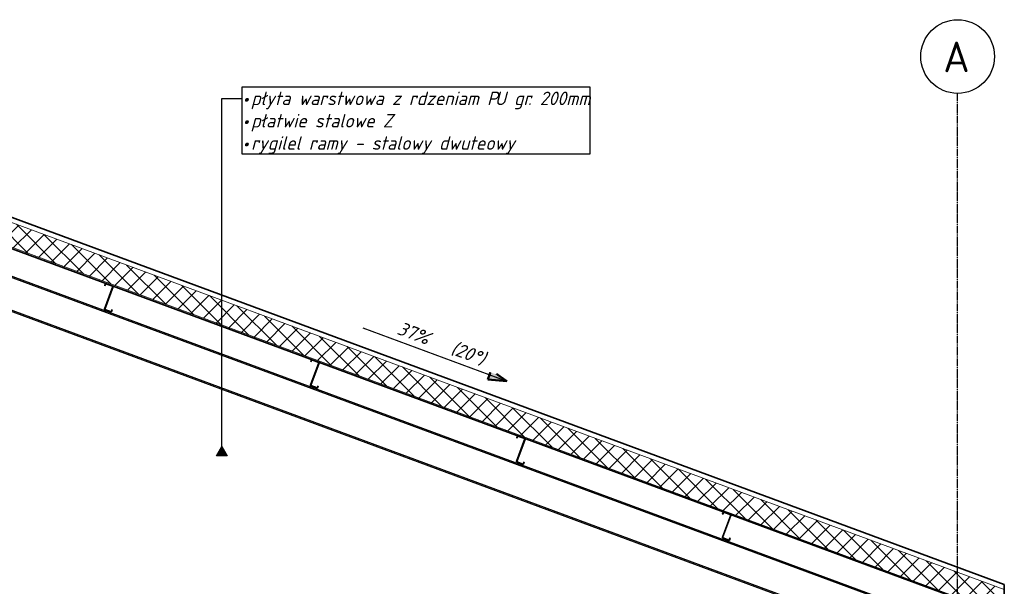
# Model space of a CAD drawing. Header units: millimetres. Extents: x -10352 to 14047, y -2253 to 9892.
# Tile 7 of 8: x 1847 to 9865, y 5276 to 9892. Entities that reach past the tile are written whole.
import ezdxf

# ---------------------------------------------------------------- set-up
doc = ezdxf.new("R2010")
doc.units = ezdxf.units.MM
doc.linetypes.add('Linia osi', pattern=[14, 6, -3, 2, -3])
for name, color, linetype, lineweight in [('A-ROOF', 132, 'Continuous', 25), ('A-ROOF-PATT', 132, 'Continuous', 35), ('G-ANNO-DIMS', 111, 'Continuous', 20), ('G-ANNO-TEXT', 231, 'Continuous', 20), ('S-BEAM', 12, 'Continuous', 25), ('S-GRID', 1, 'Continuous', 20), ('S-GRID-IDEN', 1, 'Continuous', 25)]:
    doc.layers.add(name, color=color, linetype=linetype, lineweight=lineweight)
doc.styles.add('GOST Common', font='GOST_Common.ttf', dxfattribs={"height": 250})
doc.styles.add('GOST Common_I', font='GOST_Common Italic.ttf', dxfattribs={"height": 110})
pattern_1 = [(45, (-1913.88, 5171.7), (-125.7236, 125.7236), []), (45, (-1913.88, 5362.2), (-125.7236, 125.7236), [])]

# ---------------------------------------------------------------- blocks, each defined once
blk = doc.blocks.new('Cienkościenne - Zetowniki - 202 Z 14-1947684-A')
at = {"layer": 'S-BEAM', "lineweight": 20}
h = blk.add_hatch(dxfattribs=at)
h.set_pattern_fill('FP_5', color=256, style=0, pattern_type=2)
h.set_pattern_definition(pattern_1)
h.paths.add_polyline_path([(7622, 5650.5), (7625.1, 5651), (7626.6, 5652.9), (7632.5, 5669), (7631, 5668.9), (7624.6, 5652.5), (7624, 5651.8), (7622.5, 5651.8), (7572.1, 5670.7), (7571.5, 5671.3), (7571.4, 5672.8), (7639.1, 5856.4), (7639.1, 5858.5), (7637.2, 5860.2), (7580.8, 5880.9), (7578.2, 5880.3), (7576.6, 5878.1), (7571.5, 5864.3), (7572.8, 5863.8), (7578.7, 5878.9), (7579.2, 5879.5), (7580.8, 5879.6), (7637.2, 5858.5), (7637.8, 5857.9), (7637.9, 5856.4), (7570.1, 5672.8), (7570.2, 5670.7), (7572.1, 5668.9), (7618.5, 5651.8)], flags=0)
at = {"layer": 'S-BEAM', "lineweight": 35}
for p, q in [((7637.9, 5856.4), (7570.1, 5673.3)), ((7571.4, 5672.8), (7639.2, 5855.9)), ((7576.9, 5878.9), (7571.5, 5864.3)), ((7571.5, 5864.3), (7572.8, 5863.8)), ((7572.8, 5863.8), (7578.2, 5878.4)), ((7580.8, 5879.6), (7636.7, 5858.9)), ((7637.2, 5860.2), (7581.3, 5880.9)), ((7572.1, 5668.9), (7622, 5650.5)), ((7622.5, 5651.8), (7572.6, 5670.2)), ((7631.2, 5669.5), (7625.1, 5652.9)), ((7626.4, 5652.5), (7632.5, 5669)), ((7632.5, 5669), (7631.2, 5669.5))]:
    blk.add_line(p, q, dxfattribs=at)
for centre, radius, start, end in [((7580.1, 5877.7), 3.4, 69.69553, 159.69553), ((7580.1, 5877.7), 2, 69.69553, 159.69553), ((7636, 5857), 2, 339.69553, 69.69553), ((7636, 5857), 3.4, 339.69553, 69.69553), ((7573.3, 5672.1), 3.4, 159.69553, 249.69553), ((7573.3, 5672.1), 2, 159.69553, 249.69553), ((7623.2, 5653.6), 3.4, 249.69553, 339.69553), ((7623.2, 5653.6), 2, 249.69553, 339.69553)]:
    blk.add_arc(centre, radius, start, end, dxfattribs=at)
blk = doc.blocks.new('Cienkościenne - Zetowniki - 202 Z 14-1947685-A')
at = {"layer": 'S-BEAM', "lineweight": 20}
h = blk.add_hatch(dxfattribs=at)
h.set_pattern_fill('FP_5', color=256, style=0, pattern_type=2)
h.set_pattern_definition(pattern_1)
h.paths.add_polyline_path([(5945.1, 6270.9), (5948.1, 6271.5), (5949.4, 6272.9), (5955.5, 6289.4), (5954, 6289.4), (5947.7, 6272.9), (5947.1, 6272.3), (5945.5, 6272.2), (5895.2, 6291.2), (5894.5, 6291.7), (5894.5, 6293.3), (5962.2, 6476.8), (5962.1, 6478.9), (5960.2, 6480.7), (5903.8, 6501.4), (5901.2, 6500.8), (5899.7, 6498.9), (5894.5, 6484.8), (5895.8, 6484.3), (5901.7, 6499.4), (5902.3, 6500), (5903.8, 6500.1), (5960.2, 6478.9), (5960.8, 6478.4), (5960.9, 6476.8), (5893.2, 6293.3), (5893.2, 6291.2), (5895.2, 6289.4), (5941.5, 6272.2)], flags=0)
at = {"layer": 'S-BEAM', "lineweight": 35}
for p, q in [((5899.9, 6499.4), (5894.5, 6484.8)), ((5895.8, 6484.3), (5901.2, 6498.9)), ((5903.8, 6500.1), (5959.7, 6479.4)), ((5960.2, 6480.7), (5904.3, 6501.4)), ((5960.9, 6476.8), (5893.1, 6293.8)), ((5894.5, 6484.8), (5895.8, 6484.3)), ((5894.5, 6293.3), (5962.2, 6476.3)), ((5895.2, 6289.4), (5945.1, 6270.9)), ((5945.5, 6272.2), (5895.6, 6290.7)), ((5954.2, 6289.9), (5948.1, 6273.4)), ((5949.4, 6272.9), (5955.5, 6289.4)), ((5955.5, 6289.4), (5954.2, 6289.9))]:
    blk.add_line(p, q, dxfattribs=at)
for centre, radius, start, end in [((5903.1, 6498.2), 3.4, 69.69553, 159.69553), ((5903.1, 6498.2), 2, 69.69553, 159.69553), ((5959, 6477.5), 2, 339.69553, 69.69553), ((5959, 6477.5), 3.4, 339.69553, 69.69553), ((5896.3, 6292.6), 3.4, 159.69553, 249.69553), ((5896.3, 6292.6), 2, 159.69553, 249.69553), ((5946.2, 6274.1), 3.4, 249.69553, 339.69553), ((5946.2, 6274.1), 2, 249.69553, 339.69553)]:
    blk.add_arc(centre, radius, start, end, dxfattribs=at)
blk = doc.blocks.new('Cienkościenne - Zetowniki - 202 Z 14-V3-A')
at = {"layer": 'S-BEAM', "lineweight": 20}
h = blk.add_hatch(dxfattribs=at)
h.set_pattern_fill('FP_5', color=256, style=0, pattern_type=2)
h.set_pattern_definition(pattern_1)
h.paths.add_polyline_path([(4268.1, 6891.4), (4271.1, 6892), (4272.6, 6893.9), (4278.6, 6909.9), (4277, 6909.9), (4270.7, 6893.4), (4270.1, 6892.8), (4268.6, 6892.7), (4218.2, 6911.6), (4217.6, 6912.2), (4217.5, 6913.7), (4285.2, 7097.3), (4285.1, 7099.4), (4283.2, 7101.2), (4226.8, 7121.9), (4224.3, 7121.3), (4222.8, 7119.4), (4217.5, 7105.2), (4218.9, 7104.7), (4224.7, 7119.9), (4225.3, 7120.5), (4226.8, 7120.6), (4283.2, 7099.4), (4283.9, 7098.8), (4283.9, 7097.3), (4216.2, 6913.7), (4216.3, 6911.6), (4218.2, 6909.9), (4264.5, 6892.7)], flags=0)
at = {"layer": 'S-BEAM', "lineweight": 35}
for p, q in [((4283.9, 7097.3), (4216.2, 6914.2)), ((4223, 7119.9), (4217.5, 7105.2)), ((4217.5, 7105.2), (4218.9, 7104.7)), ((4217.5, 6913.7), (4285.2, 7096.8)), ((4218.9, 7104.7), (4224.3, 7119.4)), ((4226.8, 7120.6), (4282.7, 7099.9)), ((4283.2, 7101.2), (4227.3, 7121.9)), ((4218.2, 6909.9), (4268.1, 6891.4)), ((4268.6, 6892.7), (4218.7, 6911.2)), ((4277.2, 6910.4), (4271.1, 6893.9)), ((4272.5, 6893.4), (4278.6, 6909.9)), ((4278.6, 6909.9), (4277.2, 6910.4))]:
    blk.add_line(p, q, dxfattribs=at)
for centre, radius, start, end in [((4226.1, 7118.7), 3.4, 69.69553, 159.69553), ((4226.1, 7118.7), 2, 69.69553, 159.69553), ((4282, 7098), 2, 339.69553, 69.69553), ((4282, 7098), 3.4, 339.69553, 69.69553), ((4219.4, 6913.1), 3.4, 159.69553, 249.69553), ((4219.4, 6913.1), 2, 159.69553, 249.69553), ((4269.3, 6894.6), 3.4, 249.69553, 339.69553), ((4269.3, 6894.6), 2, 249.69553, 339.69553)]:
    blk.add_arc(centre, radius, start, end, dxfattribs=at)
blk = doc.blocks.new('Cienkościenne - Zetowniki - 202 Z 14-V4-A')
at = {"layer": 'S-BEAM', "lineweight": 20}
h = blk.add_hatch(dxfattribs=at)
h.set_pattern_fill('FP_5', color=256, style=0, pattern_type=2)
h.set_pattern_definition(pattern_1)
h.paths.add_polyline_path([(2591.1, 7511.9), (2593.7, 7512), (2595.7, 7514.4), (2601.6, 7530.4), (2600.3, 7530.9), (2593.7, 7513.9), (2593.1, 7513.3), (2591.6, 7513.2), (2541.2, 7532.1), (2540.6, 7532.7), (2540.5, 7534.2), (2608.2, 7717.8), (2608.2, 7719.9), (2606.3, 7721.7), (2549.9, 7742.3), (2547.3, 7741.8), (2546, 7740.3), (2540.6, 7725.7), (2542.1, 7725.7), (2547.8, 7740.3), (2548.3, 7741), (2549.9, 7741), (2606.3, 7719.9), (2606.9, 7719.3), (2607, 7717.8), (2539.2, 7534.2), (2539.3, 7532.1), (2541.2, 7530.3)], flags=0)
at = {"layer": 'S-BEAM', "lineweight": 35}
for p, q in [((2607, 7717.8), (2539.2, 7534.7)), ((2540.5, 7534.2), (2608.3, 7717.3)), ((2546, 7740.3), (2540.6, 7725.7)), ((2540.6, 7725.7), (2541.9, 7725.2)), ((2541.9, 7725.2), (2547.3, 7739.9)), ((2549.9, 7741), (2605.8, 7720.4)), ((2606.3, 7721.7), (2550.4, 7742.3)), ((2541.2, 7530.3), (2591.1, 7511.9)), ((2591.6, 7513.2), (2541.7, 7531.7)), ((2600.3, 7530.9), (2594.2, 7514.4)), ((2595.5, 7513.9), (2601.6, 7530.4)), ((2601.6, 7530.4), (2600.3, 7530.9))]:
    blk.add_line(p, q, dxfattribs=at)
for centre, radius, start, end in [((2549.2, 7739.2), 3.4, 69.69553, 159.69553), ((2549.2, 7739.2), 2, 69.69553, 159.69553), ((2605.1, 7718.5), 2, 339.69553, 69.69553), ((2605.1, 7718.5), 3.4, 339.69553, 69.69553), ((2542.4, 7533.5), 3.4, 159.69553, 249.69553), ((2542.4, 7533.5), 2, 159.69553, 249.69553), ((2592.3, 7515.1), 3.4, 249.69553, 339.69553), ((2592.3, 7515.1), 2, 249.69553, 339.69553)]:
    blk.add_arc(centre, radius, start, end, dxfattribs=at)
blk = doc.blocks.new('Siatka - Oś 6mm-1781598-A')
at = {"layer": 'S-GRID-IDEN'}
blk.add_circle((-7955.2, 9592.1), 300, dxfattribs=at)

msp = doc.modelspace()

# ---------------------------------------------------------------- hatches: boundary and pattern name
at = {"layer": 'A-ROOF-PATT', "lineweight": 20}
h = msp.add_hatch(dxfattribs=at)
h.set_pattern_fill('FP_1', color=256, style=0, pattern_type=2)
h.set_pattern_definition([(45, (-1913.88, 5171.7), (-70.7107, 70.7107), []), (135, (-1913.88, 5171.7), (-70.7107, -70.7107), [])])
h.paths.add_polyline_path([(-8333.9, 5046.7), (765.5, 8413.4), (9864.8, 5046.7), (9864.8, 5249.3), (765.5, 8616), (-8333.9, 5249.3), (-8333.9, 5124.4)], flags=0)
at = {"layer": 'G-ANNO-DIMS', "lineweight": 50}
msp.add_hatch(color=256, dxfattribs=at).paths.add_polyline_path([(5814.5, 6947.9), (5687.8, 7037.7), (5659.9, 6962.3)], flags=0)
at = {"layer": 'G-ANNO-TEXT', "lineweight": 25}
msp.add_hatch(color=7, dxfattribs=at).paths.add_polyline_path([(3449.4, 6340.5), (3492.7, 6415.5), (3536, 6340.5)], flags=0)

# ---------------------------------------------------------------- linework, layer by layer
at = {"layer": 'A-ROOF', "lineweight": 35}
for p, q in [((9864.8, 5291.9), (765.5, 8658.7)), ((765.5, 8402.8), (9484.8, 5176.6)), ((9864.8, 5036), (9864.8, 5291.9))]:
    msp.add_line(p, q, dxfattribs=at)
at = {"layer": 'A-ROOF', "lineweight": 20}
for p, q in [((765.5, 8616), (9864.8, 5249.3)), ((765.5, 8413.4), (9494.8, 5183.6))]:
    msp.add_line(p, q, dxfattribs=at)
at = {"layer": 'G-ANNO-DIMS', "lineweight": 50}
for p, q in [((5687.8, 7037.7), (5659.9, 6962.3)), ((5814.5, 6947.9), (5687.8, 7037.7)), ((5659.9, 6962.3), (5814.5, 6947.9))]:
    msp.add_line(p, q, dxfattribs=at)
at = {"layer": 'G-ANNO-TEXT', "color": 7, "lineweight": 25}
for p, q in [((3492.7, 9251), (3657.7, 9251)), ((3492.7, 6340.5), (3492.7, 9251)), ((3449.4, 6340.5), (3492.7, 6415.5)), ((3492.7, 6415.5), (3536, 6340.5)), ((3536, 6340.5), (3449.4, 6340.5))]:
    msp.add_line(p, q, dxfattribs=at)
at = {"layer": 'G-ANNO-TEXT', "color": 7, "lineweight": 25, "flags": 128}
msp.add_lwpolyline([(3657.7, 9346.4), (6488.9, 9346.4), (6488.9, 8797.2), (3657.7, 8797.2)], close=True, dxfattribs=at)
at = {"layer": 'S-BEAM'}
for p, q in [((765.5, 8178.8), (9381.5, 4990.9)), ((765.5, 8168), (9378, 4981.3)), ((765.5, 7901.8), (9254.8, 4760.8)), ((765.5, 7891), (9254.8, 4749.9))]:
    msp.add_line(p, q, dxfattribs=at)
at = {"layer": 'S-GRID', "linetype": 'Linia osi', "lineweight": 25}
msp.add_line((9484.8, -1804.8), (9484.8, 9292.6), dxfattribs=at)

# ---------------------------------------------------------------- block references
at = {"layer": 'S-BEAM'}
for name in ['Cienkościenne - Zetowniki - 202 Z 14-V4-A', 'Cienkościenne - Zetowniki - 202 Z 14-V3-A', 'Cienkościenne - Zetowniki - 202 Z 14-1947685-A', 'Cienkościenne - Zetowniki - 202 Z 14-1947684-A']:
    msp.add_blockref(name, (0, 0), dxfattribs=at)
at = {"layer": 'S-GRID-IDEN'}
msp.add_blockref('Siatka - Oś 6mm-1781598-A', (17440, 0), dxfattribs=at)

# ---------------------------------------------------------------- texts
at = {"layer": 'G-ANNO-TEXT', "color": 7, "lineweight": 25, "char_height": 110, "attachment_point": 1, "style": 'GOST Common_I'}
for s, insert, width in [('łyta warstwowa z rdzeniam P', (3808.2, 9306), 2312.868), ('\\fGOST Common|b0|i1|c238|p34|;U', (5716.5, 9306), 108.228), ('. 200mm', (5984.4, 9306), 605.274), ('\\fGOST Common|b0|i1|c238|p34|;•', (3659.3, 9306), 88.173), ('\\fGOST Common|b0|i1|c238|p34|;p', (3732.1, 9306), 92.194), (' gr', (5805.8, 9306), 216.456), ('łatwie stalowe Z', (3808.2, 9124.1), 1322.784), ('\\fGOST Common|b0|i1|c238|p34|;•', (3659.3, 9124.1), 88.173), ('\\fGOST Common|b0|i1|c238|p34|;p', (3732.1, 9124.1), 92.194), ('rygilel ramy - stalowy dwuteowy', (3732.1, 8942.2), 2557.383), ('\\fGOST Common|b0|i1|c238|p34|;•', (3659.3, 8942.2), 88.173)]:
    msp.add_mtext(s, dxfattribs=dict(at, insert=insert, width=width))
at = {"layer": 'S-GRID-IDEN', "lineweight": 20, "insert": (9367.9, 9714.3), "char_height": 250, "width": 276.582, "attachment_point": 1, "style": 'GOST Common'}
msp.add_mtext('\\fGOST Common|b0|i0|c238|p34|;A', dxfattribs=at)

# ---------------------------------------------------------------- next in the draw order: texts
at = {"layer": 'G-ANNO-DIMS', "lineweight": 25, "insert": (4950.4, 7436.9), "char_height": 110, "width": 852.272, "attachment_point": 1, "rotation": 339.69553, "line_spacing_factor": 1.022761, "style": 'GOST Common_I', "bg_fill": 3, "box_fill_scale": 1.25, "bg_fill_color": 256, "bg_fill_true_color": 13158600, "bg_fill_transparency": 0}
msp.add_mtext('37%   (20°)', dxfattribs=at)

# ---------------------------------------------------------------- next in the draw order: linework, layer by layer
at = {"layer": 'G-ANNO-DIMS', "lineweight": 25}
msp.add_line((4642.2, 7381.7), (5814.5, 6947.9), dxfattribs=at)

doc.saveas('drawing.dxf')
